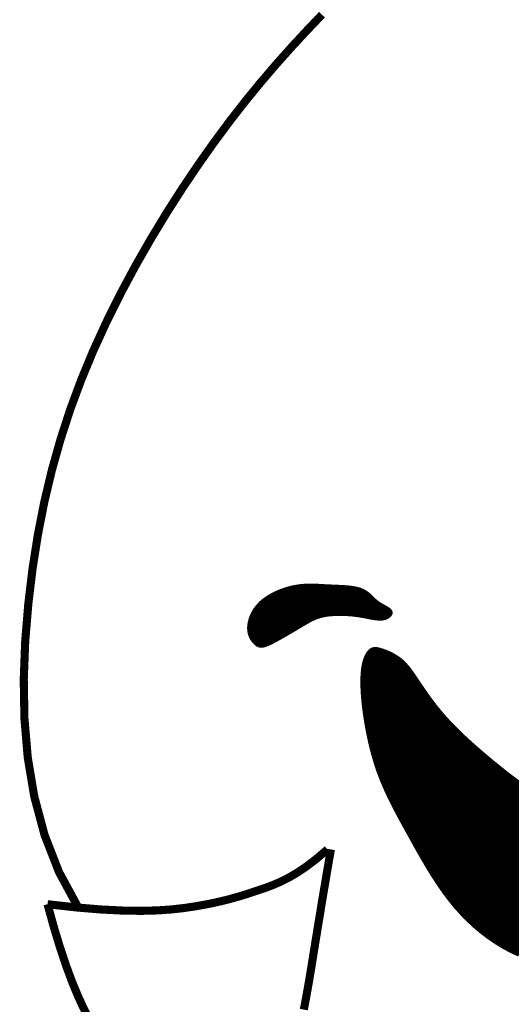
# Model space of a CAD drawing. Extents: x 204 to 1091, y -244 to 171.
# Tile 236 of 246: x 1036.33 to 1040.27, y -179.64 to -171.74. Entities that reach past the tile are written whole.
import ezdxf

# ---------------------------------------------------------------- set-up
doc = ezdxf.new("R2010")
doc.units = 0
doc.header["$LTSCALE"] = 10
doc.header["$MEASUREMENT"] = 0
doc.layers.add('FACE', color=160, linetype='CONTINUOUS')

msp = doc.modelspace()

# ---------------------------------------------------------------- hatches: boundary and pattern name
at = {"layer": 'FACE', "linetype": 'Continuous'}
h = msp.add_hatch(dxfattribs=at)
h.set_pattern_fill('NET3', scale=0.032527, style=0)
h.set_pattern_definition([(360, (985.3949918, -253.116184), (3e-18, 0.00406590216), []), (60, (985.3949918, -253.116184), (-0.00352117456, 0.00203295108), []), (120, (985.3949918, -253.116184), (-0.00352117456, -0.00203295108), [])])
h.paths.add_polyline_path([(1042.0549, -178.2287), (1042.0843, -178.2145), (1042.1087, -178.2077), (1042.1285, -178.2076), (1042.1441, -178.2131), (1042.1558, -178.2234), (1042.1642, -178.2375), (1042.1696, -178.2545), (1042.1725, -178.2735), (1042.1732, -178.2936), (1042.172, -178.3143), (1042.169, -178.3348), (1042.1646, -178.3548), (1042.1588, -178.3736), (1042.152, -178.3907), (1042.1444, -178.4055), (1042.1361, -178.4173), (1042.1273, -178.4259), (1042.1182, -178.4311), (1042.1089, -178.4328), (1042.0995, -178.4312), (1042.0901, -178.4262), (1042.0808, -178.4178), (1042.0717, -178.4061), (1042.0629, -178.3911), (1042.0546, -178.3728), (1042.0472, -178.3522), (1042.0414, -178.33), (1042.0377, -178.3073), (1042.0366, -178.2849), (1042.0388, -178.2637), (1042.0447, -178.2447)])
h.paths.add_polyline_path([(1038.2167, -176.7435), (1038.208, -176.7342), (1038.1992, -176.7236), (1038.1908, -176.7115), (1038.183, -176.6978), (1038.1763, -176.6824), (1038.1711, -176.6651), (1038.1677, -176.646), (1038.1664, -176.6248), (1038.1677, -176.6015), (1038.1717, -176.5766), (1038.1787, -176.5505), (1038.1886, -176.5237), (1038.2018, -176.4967), (1038.2184, -176.4699), (1038.2384, -176.444), (1038.2622, -176.4192), (1038.2897, -176.3961), (1038.3204, -176.3748), (1038.3537, -176.3554), (1038.3889, -176.3381), (1038.4254, -176.3229), (1038.4625, -176.3099), (1038.4997, -176.2993), (1038.5362, -176.2912), (1038.5715, -176.2855), (1038.6059, -176.2821), (1038.6395, -176.2804), (1038.6726, -176.2802), (1038.7055, -176.2811), (1038.7384, -176.2827), (1038.7717, -176.2846), (1038.8056, -176.2864), (1038.8402, -176.288), (1038.8751, -176.2894), (1038.9098, -176.291), (1038.9438, -176.2932), (1038.9764, -176.2963), (1039.0073, -176.3005), (1039.0358, -176.3062), (1039.0614, -176.3137), (1039.0837, -176.3233), (1039.1033, -176.3345), (1039.1205, -176.3471), (1039.1362, -176.3605), (1039.1507, -176.3743), (1039.1648, -176.3881), (1039.179, -176.4016), (1039.1939, -176.4141), (1039.2098, -176.4255), (1039.2264, -176.4358), (1039.243, -176.4452), (1039.259, -176.454), (1039.2736, -176.4624), (1039.2864, -176.4706), (1039.2965, -176.4787), (1039.3035, -176.4871), (1039.3068, -176.4958), (1039.3066, -176.5047), (1039.3033, -176.5135), (1039.2972, -176.5219), (1039.2889, -176.5297), (1039.2785, -176.5366), (1039.2665, -176.5423), (1039.2533, -176.5465), (1039.2392, -176.5491), (1039.2243, -176.5502), (1039.2088, -176.5501), (1039.1928, -176.5488), (1039.1763, -176.5467), (1039.1595, -176.544), (1039.1425, -176.5408), (1039.1254, -176.5375), (1039.1083, -176.534), (1039.0909, -176.5307), (1039.0731, -176.5274), (1039.0546, -176.5244), (1039.0353, -176.5215), (1039.0149, -176.5189), (1038.9933, -176.5166), (1038.9701, -176.5147), (1038.9454, -176.5132), (1038.9193, -176.5123), (1038.8923, -176.5121), (1038.8649, -176.5126), (1038.8374, -176.5141), (1038.8102, -176.5166), (1038.7838, -176.5202), (1038.7585, -176.5251), (1038.7348, -176.5314), (1038.7124, -176.5388), (1038.6913, -176.5473), (1038.6712, -176.5565), (1038.6521, -176.5663), (1038.6338, -176.5765), (1038.6161, -176.5869), (1038.5988, -176.5972), (1038.5818, -176.6074), (1038.5649, -176.6175), (1038.548, -176.6275), (1038.5309, -176.6376), (1038.5134, -176.6479), (1038.4954, -176.6584), (1038.4767, -176.6693), (1038.4572, -176.6806), (1038.4368, -176.6923), (1038.4158, -176.7043), (1038.3946, -176.7162), (1038.3735, -176.7275), (1038.353, -176.7381), (1038.3335, -176.7476), (1038.3153, -176.7555), (1038.2989, -176.7617), (1038.2845, -176.7658), (1038.272, -176.7678), (1038.2609, -176.768), (1038.251, -176.7663), (1038.2419, -176.7629), (1038.2334, -176.7579), (1038.2251, -176.7514)])
edge = h.paths.add_edge_path()
edge.add_line((1041.614, -178.2353), (1041.4078, -178.1894))
edge.add_line((1041.4078, -178.1894), (1041.234, -178.153))
edge.add_line((1041.234, -178.153), (1041.0884, -178.1242))
edge.add_line((1041.0884, -178.1242), (1040.9669, -178.1009))
edge.add_line((1040.9669, -178.1009), (1040.865, -178.0812))
edge.add_line((1040.865, -178.0812), (1040.7787, -178.063))
edge.add_line((1040.7787, -178.063), (1040.7037, -178.0443))
edge.add_line((1040.7037, -178.0443), (1040.6356, -178.0231))
edge.add_line((1040.6356, -178.0231), (1040.571, -177.9979))
edge.add_line((1040.571, -177.9979), (1040.5088, -177.9686))
edge.add_line((1040.5088, -177.9686), (1040.4487, -177.9357))
edge.add_line((1040.4487, -177.9357), (1040.3904, -177.8997))
edge.add_line((1040.3904, -177.8997), (1040.3334, -177.861))
edge.add_line((1040.3334, -177.861), (1040.2775, -177.8201))
edge.add_line((1040.2775, -177.8201), (1040.2222, -177.7774))
edge.add_line((1040.2222, -177.7774), (1040.1673, -177.7334))
edge.add_line((1040.1673, -177.7334), (1040.1126, -177.6885))
edge.add_line((1040.1126, -177.6885), (1040.0583, -177.643))
edge.add_line((1040.0583, -177.643), (1040.0048, -177.597))
edge.add_line((1040.0048, -177.597), (1039.9526, -177.5508))
edge.add_line((1039.9526, -177.5508), (1039.9021, -177.5047))
edge.add_line((1039.9021, -177.5047), (1039.8538, -177.4587))
edge.add_line((1039.8538, -177.4587), (1039.808, -177.4132))
edge.add_line((1039.808, -177.4132), (1039.7652, -177.3683))
edge.add_line((1039.7652, -177.3683), (1039.7258, -177.3242))
edge.add_line((1039.7258, -177.3242), (1039.6896, -177.2813))
edge.add_line((1039.6896, -177.2813), (1039.6563, -177.2396))
edge.add_line((1039.6563, -177.2396), (1039.6259, -177.1994))
edge.add_line((1039.6259, -177.1994), (1039.598, -177.1609))
edge.add_line((1039.598, -177.1609), (1039.5724, -177.1243))
edge.add_line((1039.5724, -177.1243), (1039.5491, -177.0899))
edge.add_line((1039.5491, -177.0899), (1039.5276, -177.0579))
edge.add_line((1039.5276, -177.0579), (1039.5078, -177.0283))
edge.add_line((1039.5078, -177.0283), (1039.4894, -177.0011))
edge.add_line((1039.4894, -177.0011), (1039.4719, -176.9762))
edge.add_line((1039.4719, -176.9762), (1039.455, -176.9534))
edge.add_line((1039.455, -176.9534), (1039.4384, -176.9325))
edge.add_line((1039.4384, -176.9325), (1039.4215, -176.9134))
edge.add_line((1039.4215, -176.9134), (1039.4042, -176.8959))
edge.add_line((1039.4042, -176.8959), (1039.3859, -176.8798))
edge.add_line((1039.3859, -176.8798), (1039.3665, -176.8651))
edge.add_line((1039.3665, -176.8651), (1039.3462, -176.8516))
edge.add_line((1039.3462, -176.8516), (1039.3253, -176.8394))
edge.add_line((1039.3253, -176.8394), (1039.3043, -176.8285))
edge.add_line((1039.3043, -176.8285), (1039.2834, -176.8189))
edge.add_line((1039.2834, -176.8189), (1039.2632, -176.8105))
edge.add_line((1039.2632, -176.8105), (1039.244, -176.8035))
edge.add_line((1039.244, -176.8035), (1039.226, -176.7977))
edge.add_line((1039.226, -176.7977), (1039.2097, -176.7933))
edge.add_line((1039.2097, -176.7933), (1039.1949, -176.7904))
edge.add_line((1039.1949, -176.7904), (1039.1814, -176.7893))
edge.add_line((1039.1814, -176.7893), (1039.1689, -176.7903))
edge.add_line((1039.1689, -176.7903), (1039.1574, -176.7937))
edge.add_line((1039.1574, -176.7937), (1039.1464, -176.7997))
edge.add_line((1039.1464, -176.7997), (1039.1359, -176.8086))
edge.add_line((1039.1359, -176.8086), (1039.1256, -176.8206))
edge.add_line((1039.1256, -176.8206), (1039.1154, -176.8361))
edge.add_line((1039.1154, -176.8361), (1039.1055, -176.8556))
edge.add_line((1039.1055, -176.8556), (1039.0965, -176.8798))
edge.add_line((1039.0965, -176.8798), (1039.0885, -176.9091))
edge.add_line((1039.0885, -176.9091), (1039.0821, -176.9442))
edge.add_line((1039.0821, -176.9442), (1039.0775, -176.9857))
edge.add_line((1039.0775, -176.9857), (1039.0752, -177.0341))
edge.add_line((1039.0752, -177.0341), (1039.0755, -177.0901))
edge.add_line((1039.0755, -177.0901), (1039.0787, -177.1538))
edge.add_line((1039.0787, -177.1538), (1039.0849, -177.2242))
edge.add_line((1039.0849, -177.2242), (1039.094, -177.2997))
edge.add_line((1039.094, -177.2997), (1039.1059, -177.3789))
edge.add_line((1039.1059, -177.3789), (1039.1206, -177.4602))
edge.add_line((1039.1206, -177.4602), (1039.138, -177.5422))
edge.add_line((1039.138, -177.5422), (1039.1581, -177.6233))
edge.add_line((1039.1581, -177.6233), (1039.1809, -177.702))
edge.add_line((1039.1809, -177.702), (1039.2061, -177.7772))
edge.add_line((1039.2061, -177.7772), (1039.2338, -177.8493))
edge.add_line((1039.2338, -177.8493), (1039.2635, -177.9189))
edge.add_line((1039.2635, -177.9189), (1039.2952, -177.9868))
edge.add_line((1039.2952, -177.9868), (1039.3286, -178.0536))
edge.add_line((1039.3286, -178.0536), (1039.3635, -178.12))
edge.add_line((1039.3635, -178.12), (1039.3997, -178.1867))
edge.add_line((1039.3997, -178.1867), (1039.4369, -178.2544))
edge.add_line((1039.4369, -178.2544), (1039.4751, -178.3237))
edge.add_line((1039.4751, -178.3237), (1039.5142, -178.394))
edge.add_line((1039.5142, -178.394), (1039.5544, -178.4647))
edge.add_line((1039.5544, -178.4647), (1039.5958, -178.5352))
edge.add_line((1039.5958, -178.5352), (1039.6384, -178.6049))
edge.add_line((1039.6384, -178.6049), (1039.6825, -178.673))
edge.add_line((1039.6825, -178.673), (1039.728, -178.739))
edge.add_line((1039.728, -178.739), (1039.7752, -178.8023))
edge.add_line((1039.7752, -178.8023), (1039.824, -178.8622))
edge.add_line((1039.824, -178.8622), (1039.8745, -178.9187))
edge.add_line((1039.8745, -178.9187), (1039.9266, -178.9717))
edge.add_line((1039.9266, -178.9717), (1039.9802, -179.0214))
edge.add_line((1039.9802, -179.0214), (1040.0354, -179.0676))
edge.add_line((1040.0354, -179.0676), (1040.092, -179.1104))
edge.add_line((1040.092, -179.1104), (1040.1499, -179.1497))
edge.add_line((1040.1499, -179.1497), (1040.2092, -179.1857))
edge.add_line((1040.2092, -179.1857), (1040.2698, -179.2181))
edge.add_line((1040.2698, -179.2181), (1040.3312, -179.2471))
edge.add_line((1040.3312, -179.2471), (1040.3932, -179.2724))
edge.add_line((1040.3932, -179.2724), (1040.4553, -179.294))
edge.add_line((1040.4553, -179.294), (1040.5173, -179.3117))
edge.add_line((1040.5173, -179.3117), (1040.5786, -179.3255))
edge.add_line((1040.5786, -179.3255), (1040.639, -179.3351))
edge.add_line((1040.639, -179.3351), (1040.698, -179.3407))
edge.add_line((1040.698, -179.3407), (1040.7554, -179.3419))
edge.add_line((1040.7554, -179.3419), (1040.8109, -179.3391))
edge.add_line((1040.8109, -179.3391), (1040.8647, -179.3323))
edge.add_line((1040.8647, -179.3323), (1040.9166, -179.3217))
edge.add_line((1040.9166, -179.3217), (1040.9666, -179.3075))
edge.add_line((1040.9666, -179.3075), (1041.0146, -179.2898))
edge.add_line((1041.0146, -179.2898), (1041.0605, -179.2687))
edge.add_line((1041.0605, -179.2687), (1041.1044, -179.2445))
edge.add_line((1041.1044, -179.2445), (1041.1461, -179.2174))
edge.add_line((1041.1461, -179.2174), (1041.1856, -179.1878))
edge.add_line((1041.1856, -179.1878), (1041.2229, -179.1561))
edge.add_line((1041.2229, -179.1561), (1041.2579, -179.1229))
edge.add_line((1041.2579, -179.1229), (1041.2905, -179.0886))
edge.add_line((1041.2905, -179.0886), (1041.3207, -179.0537))
edge.add_line((1041.3207, -179.0537), (1041.3485, -179.0187))
edge.add_line((1041.3485, -179.0187), (1041.3737, -178.9841))
edge.add_line((1041.3737, -178.9841), (1041.3964, -178.9503))
edge.add_line((1041.3964, -178.9503), (1041.4168, -178.9175))
edge.add_line((1041.4168, -178.9175), (1041.435, -178.8861))
edge.add_line((1041.435, -178.8861), (1041.4513, -178.8562))
edge.add_line((1041.4513, -178.8562), (1041.4658, -178.8279))
edge.add_line((1041.4658, -178.8279), (1041.4789, -178.8016))
edge.add_line((1041.4789, -178.8016), (1041.4907, -178.7775))
edge.add_line((1041.4907, -178.7775), (1041.5014, -178.7557))
edge.add_line((1041.5014, -178.7557), (1041.5113, -178.7363))
edge.add_line((1041.5113, -178.7363), (1041.5204, -178.7189))
edge.add_line((1041.5204, -178.7189), (1041.5288, -178.703))
edge.add_line((1041.5288, -178.703), (1041.5365, -178.6881))
edge.add_line((1041.5365, -178.6881), (1041.5438, -178.6734))
edge.add_line((1041.5438, -178.6734), (1041.5506, -178.6586))
edge.add_line((1041.5506, -178.6586), (1041.5571, -178.6429))
edge.add_line((1041.5571, -178.6429), (1041.5633, -178.626))
edge.add_line((1041.5633, -178.626), (1041.5693, -178.6074))
edge.add_line((1041.5693, -178.6074), (1041.5751, -178.5873))
edge.add_line((1041.5751, -178.5873), (1041.5808, -178.5661))
edge.add_line((1041.5808, -178.5661), (1041.5863, -178.5444))
edge.add_line((1041.5863, -178.5444), (1041.5916, -178.5224))
edge.add_line((1041.5916, -178.5224), (1041.5968, -178.5007))
edge.add_line((1041.5968, -178.5007), (1041.6019, -178.4796))
edge.add_line((1041.6019, -178.4796), (1041.6069, -178.4596))
edge.add_line((1041.6069, -178.4596), (1041.6118, -178.441))
edge.add_line((1041.6118, -178.441), (1041.6168, -178.4237))
edge.add_line((1041.6168, -178.4237), (1041.6223, -178.4074))
edge.add_line((1041.6223, -178.4074), (1041.6284, -178.3922))
edge.add_line((1041.6284, -178.3922), (1041.6354, -178.3776))
edge.add_line((1041.6354, -178.3776), (1041.6436, -178.3636))
edge.add_line((1041.6436, -178.3636), (1041.6533, -178.35))
edge.add_line((1041.6533, -178.35), (1041.6647, -178.3366))
edge.add_line((1041.6647, -178.3366), (1041.6775, -178.3232))
edge.add_line((1041.6775, -178.3232), (1041.6895, -178.3099))
edge.add_line((1041.6895, -178.3099), (1041.698, -178.2967))
edge.add_line((1041.698, -178.2967), (1041.7003, -178.2837))
edge.add_line((1041.7003, -178.2837), (1041.6937, -178.2709))
edge.add_line((1041.6937, -178.2709), (1041.6753, -178.2585))
edge.add_line((1041.6753, -178.2585), (1041.6425, -178.2465))
edge.add_line((1041.6425, -178.2465), (1041.5925, -178.235))

# ---------------------------------------------------------------- linework, layer by layer
at = {"layer": 'FACE', "color": 7}
for points, const_width in [([(1038.7536, -171.6989), (1038.6289, -171.8297), (1038.5059, -171.9628), (1038.3837, -172.1), (1038.2617, -172.2427), (1038.1393, -172.3925), (1038.0157, -172.5512), (1037.8902, -172.7202), (1037.7626, -172.9007), (1037.6338, -173.092), (1037.5053, -173.2929), (1037.3786, -173.502), (1037.2551, -173.7182), (1037.1363, -173.9402), (1037.0236, -174.1668), (1036.9184, -174.3968), (1036.822, -174.6293), (1036.7345, -174.8654), (1036.656, -175.1063), (1036.5864, -175.3535), (1036.5257, -175.6082), (1036.4739, -175.8719), (1036.4308, -176.1459), (1036.3966, -176.4316), (1036.3719, -176.7296), (1036.3602, -177.0368), (1036.3656, -177.3497), (1036.3925, -177.6644), (1036.4449, -177.9773), (1036.5271, -178.2847), (1036.6432, -178.5828), (1036.7976, -178.8679)], 0.0651), ([(1040.3334, -177.861), (1040.2775, -177.8201), (1040.2222, -177.7774), (1040.1673, -177.7334), (1040.1126, -177.6885), (1040.0583, -177.643), (1040.0048, -177.597), (1039.9526, -177.5508), (1039.9021, -177.5047), (1039.8538, -177.4587), (1039.808, -177.4132), (1039.7652, -177.3683), (1039.7258, -177.3242), (1039.6896, -177.2813), (1039.6563, -177.2396), (1039.6259, -177.1994), (1039.598, -177.1609), (1039.5724, -177.1243), (1039.5491, -177.0899), (1039.5276, -177.0579), (1039.5078, -177.0283), (1039.4894, -177.0011), (1039.4719, -176.9762), (1039.455, -176.9534), (1039.4384, -176.9325), (1039.4215, -176.9134), (1039.4042, -176.8959), (1039.3859, -176.8798), (1039.3665, -176.8651), (1039.3462, -176.8516), (1039.3253, -176.8394), (1039.3043, -176.8285), (1039.2834, -176.8189), (1039.2632, -176.8105), (1039.244, -176.8035), (1039.226, -176.7977), (1039.2097, -176.7933), (1039.1949, -176.7904), (1039.1814, -176.7893), (1039.1689, -176.7903), (1039.1574, -176.7937), (1039.1464, -176.7997), (1039.1359, -176.8086), (1039.1256, -176.8206), (1039.1154, -176.8361), (1039.1055, -176.8556), (1039.0965, -176.8798), (1039.0885, -176.9091), (1039.0821, -176.9442), (1039.0775, -176.9857), (1039.0752, -177.0341), (1039.0755, -177.0901), (1039.0787, -177.1538), (1039.0849, -177.2242), (1039.094, -177.2997), (1039.1059, -177.3789), (1039.1206, -177.4602), (1039.138, -177.5422), (1039.1581, -177.6233), (1039.1809, -177.702), (1039.2061, -177.7772), (1039.2338, -177.8493), (1039.2635, -177.9189), (1039.2952, -177.9868), (1039.3286, -178.0536), (1039.3635, -178.12), (1039.3997, -178.1867), (1039.4369, -178.2544), (1039.4751, -178.3237), (1039.5142, -178.394), (1039.5544, -178.4647), (1039.5958, -178.5352), (1039.6384, -178.6049), (1039.6825, -178.673), (1039.728, -178.739), (1039.7752, -178.8023), (1039.824, -178.8622), (1039.8745, -178.9187), (1039.9266, -178.9717), (1039.9802, -179.0214), (1040.0354, -179.0676), (1040.092, -179.1104), (1040.1499, -179.1497), (1040.2092, -179.1857), (1040.2698, -179.2181), (1040.3312, -179.2471)], 0.0274), ([(1036.551, -178.8406), (1036.7814, -178.8664), (1036.9818, -178.883), (1037.1552, -178.8918), (1037.3051, -178.8938), (1037.4346, -178.8903), (1037.5471, -178.8824), (1037.6457, -178.8713), (1037.7338, -178.8582), (1037.8142, -178.844), (1037.8883, -178.8291), (1037.957, -178.8134), (1038.0212, -178.797), (1038.0819, -178.7799), (1038.14, -178.7623), (1038.1964, -178.7441), (1038.2521, -178.7255), (1038.308, -178.7061), (1038.3653, -178.6844), (1038.4249, -178.6585), (1038.4881, -178.6266), (1038.5558, -178.5867), (1038.6293, -178.5371), (1038.7095, -178.4758), (1038.7976, -178.4009)], 0.0651), ([(1038.825, -178.4009), (1038.7871, -178.6217), (1038.7549, -178.8137), (1038.7275, -178.9798), (1038.7041, -179.1234), (1038.6841, -179.2476), (1038.6666, -179.3557), (1038.6509, -179.4507), (1038.6361, -179.5359), (1038.6217, -179.6141), (1038.6076, -179.6866)], 0.0651), ([(1036.551, -178.8406), (1036.603, -179.029), (1036.6533, -179.1944), (1036.7018, -179.339), (1036.7486, -179.465), (1036.7938, -179.5745), (1036.8374, -179.6697), (1036.8795, -179.7528)], 0.0651)]:
    msp.add_lwpolyline(points, dxfattribs=dict(at, const_width=const_width))
at = {"layer": 'FACE', "color": 7, "const_width": 0.0274}
msp.add_lwpolyline([(1038.2167, -176.7435), (1038.208, -176.7342), (1038.1992, -176.7236), (1038.1908, -176.7115), (1038.183, -176.6978), (1038.1763, -176.6824), (1038.1711, -176.6651), (1038.1677, -176.646), (1038.1664, -176.6248), (1038.1677, -176.6015), (1038.1717, -176.5766), (1038.1787, -176.5505), (1038.1886, -176.5237), (1038.2018, -176.4967), (1038.2184, -176.4699), (1038.2384, -176.444), (1038.2622, -176.4192), (1038.2897, -176.3961), (1038.3204, -176.3748), (1038.3537, -176.3554), (1038.3889, -176.3381), (1038.4254, -176.3229), (1038.4625, -176.3099), (1038.4997, -176.2993), (1038.5362, -176.2912), (1038.5715, -176.2855), (1038.6059, -176.2821), (1038.6395, -176.2804), (1038.6726, -176.2802), (1038.7055, -176.2811), (1038.7384, -176.2827), (1038.7717, -176.2846), (1038.8056, -176.2864), (1038.8402, -176.288), (1038.8751, -176.2894), (1038.9098, -176.291), (1038.9438, -176.2932), (1038.9764, -176.2963), (1039.0073, -176.3005), (1039.0358, -176.3062), (1039.0614, -176.3137), (1039.0837, -176.3233), (1039.1033, -176.3345), (1039.1205, -176.3471), (1039.1362, -176.3605), (1039.1507, -176.3743), (1039.1648, -176.3881), (1039.179, -176.4016), (1039.1939, -176.4141), (1039.2098, -176.4255), (1039.2264, -176.4358), (1039.243, -176.4452), (1039.259, -176.454), (1039.2736, -176.4624), (1039.2864, -176.4706), (1039.2965, -176.4787), (1039.3035, -176.4871), (1039.3068, -176.4958), (1039.3066, -176.5047), (1039.3033, -176.5135), (1039.2972, -176.5219), (1039.2889, -176.5297), (1039.2785, -176.5366), (1039.2665, -176.5423), (1039.2533, -176.5465), (1039.2392, -176.5491), (1039.2243, -176.5502), (1039.2088, -176.5501), (1039.1928, -176.5488), (1039.1763, -176.5467), (1039.1595, -176.544), (1039.1425, -176.5408), (1039.1254, -176.5375), (1039.1083, -176.534), (1039.0909, -176.5307), (1039.0731, -176.5274), (1039.0546, -176.5244), (1039.0353, -176.5215), (1039.0149, -176.5189), (1038.9933, -176.5166), (1038.9701, -176.5147), (1038.9454, -176.5132), (1038.9193, -176.5123), (1038.8923, -176.5121), (1038.8649, -176.5126), (1038.8374, -176.5141), (1038.8102, -176.5166), (1038.7838, -176.5202), (1038.7585, -176.5251), (1038.7348, -176.5314), (1038.7124, -176.5388), (1038.6913, -176.5473), (1038.6712, -176.5565), (1038.6521, -176.5663), (1038.6338, -176.5765), (1038.6161, -176.5869), (1038.5988, -176.5972), (1038.5818, -176.6074), (1038.5649, -176.6175), (1038.548, -176.6275), (1038.5309, -176.6376), (1038.5134, -176.6479), (1038.4954, -176.6584), (1038.4767, -176.6693), (1038.4572, -176.6806), (1038.4368, -176.6923), (1038.4158, -176.7043), (1038.3946, -176.7162), (1038.3735, -176.7275), (1038.353, -176.7381), (1038.3335, -176.7476), (1038.3153, -176.7555), (1038.2989, -176.7617), (1038.2845, -176.7658), (1038.272, -176.7678), (1038.2609, -176.768), (1038.251, -176.7663), (1038.2419, -176.7629), (1038.2334, -176.7579), (1038.2251, -176.7514)], close=True, dxfattribs=at)

doc.saveas('drawing.dxf')
